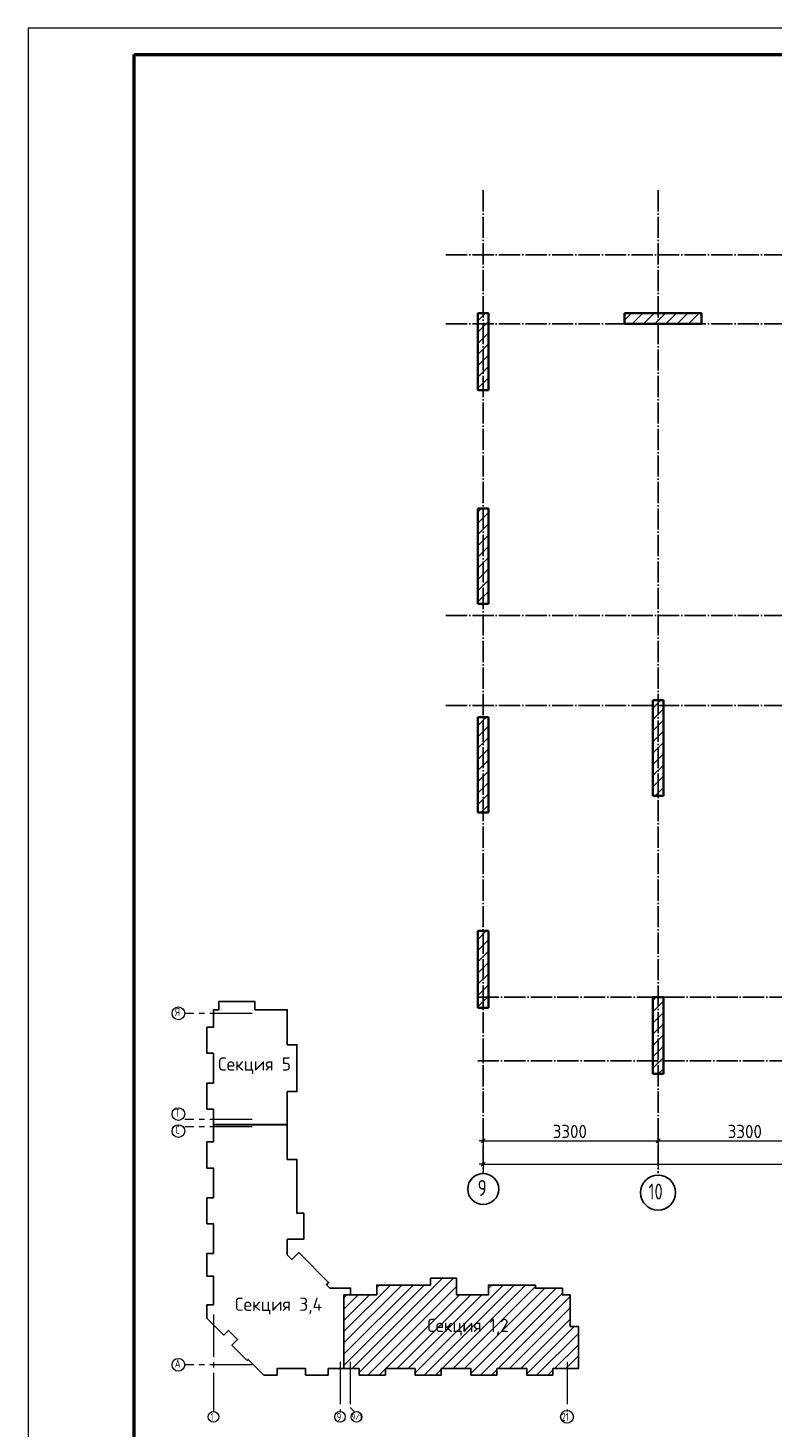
# Model space of a CAD drawing. Header units: millimetres. Extents: x -49773 to 2322955, y -3321 to 58485.
# Tile 5 of 256: x 0 to 14048, y 15591 to 42000. Entities that reach past the tile are written whole.
import ezdxf

# ---------------------------------------------------------------- set-up
doc = ezdxf.new("R2010")
doc.units = ezdxf.units.MM
doc.linetypes.add('______11', pattern=[500, 400, -50, 0, -50])
doc.linetypes.add('______5', pattern=[1100, 800, -100, 100, -100])
for name, color, linetype, lineweight in [('Standard', 7, 'Continuous', 25), ('Размерная линия_ общее', 7, 'Continuous', 13), ('Фундамент_ общее', 7, 'Continuous', 35)]:
    doc.layers.add(name, color=color, linetype=linetype, lineweight=lineweight)
doc.layers.add('Осевая линия_ общее', color=7, linetype='______5', lineweight=13, true_color=0xa0a0a0)
doc.styles.add('ISOCPEUR', font='txt')

msp = doc.modelspace()

# ---------------------------------------------------------------- linework, layer by layer
at = {"color": 7, "linetype": 'Continuous', "lineweight": 35, "transparency": 33554687}
for p, q in [((8480.8, 36618.9), (8480.8, 35168.9)), ((8680.8, 36618.9), (8480.8, 36618.9)), ((8680.8, 35168.9), (8680.8, 36618.9)), ((12700.6, 36618.9), (11250.6, 36618.9)), ((11250.6, 36618.9), (11250.6, 36418.9)), ((12700.6, 36418.9), (12700.6, 36618.9)), ((11250.6, 36418.9), (12700.6, 36418.9)), ((8480.8, 35168.9), (8680.8, 35168.9)), ((8480.8, 32938.9), (8480.8, 31138.9)), ((8680.8, 32938.9), (8480.8, 32938.9)), ((8680.8, 31138.9), (8680.8, 32938.9)), ((8480.8, 31138.9), (8680.8, 31138.9)), ((11780.8, 29318.9), (11780.8, 27518.9)), ((11980.8, 29318.9), (11780.8, 29318.9)), ((11980.8, 27518.9), (11980.8, 29318.9)), ((8480.8, 28998.9), (8480.8, 27198.9)), ((8680.8, 28998.9), (8480.8, 28998.9)), ((8680.8, 27198.9), (8680.8, 28998.9)), ((11780.8, 27518.9), (11980.8, 27518.9)), ((8480.8, 27198.9), (8680.8, 27198.9)), ((8480.8, 24968.9), (8480.8, 23518.9)), ((8680.8, 24968.9), (8480.8, 24968.9)), ((8680.8, 23518.9), (8680.8, 24968.9)), ((8480.8, 23518.9), (8680.8, 23518.9)), ((11780.8, 23718.9), (11780.8, 22268.9)), ((11980.8, 23718.9), (11780.8, 23718.9)), ((11980.8, 22268.9), (11980.8, 23718.9)), ((11780.8, 22268.9), (11980.8, 22268.9))]:
    msp.add_line(p, q, dxfattribs=at)
at = {"color": 253, "linetype": '______5', "lineweight": 18, "true_color": 0xababab, "transparency": 33554687}
for p, q in [((8480.8, 36475.9), (8623.8, 36618.9)), ((11393.6, 36418.9), (11593.7, 36618.9)), ((11817.9, 36418.9), (12017.9, 36618.9)), ((12242.2, 36418.9), (12442.2, 36618.9)), ((12666.4, 36418.9), (12700.6, 36453)), ((8480.8, 36051.6), (8680.8, 36251.6)), ((8480.8, 35627.3), (8680.8, 35827.3)), ((8480.8, 35203.1), (8680.8, 35403.1)), ((8480.8, 32657.5), (8680.8, 32857.5)), ((8480.8, 32233.2), (8680.8, 32433.2)), ((8480.8, 31809), (8680.8, 32009)), ((8480.8, 31384.7), (8680.8, 31584.7)), ((8659.2, 31138.9), (8680.8, 31160.4)), ((11780.8, 29169.3), (11930.4, 29318.9)), ((8480.8, 28839.1), (8640.6, 28998.9)), ((11780.8, 28745), (11980.8, 28945)), ((8480.8, 28414.8), (8680.8, 28614.8)), ((11780.8, 28320.7), (11980.8, 28520.7)), ((8480.8, 27990.6), (8680.8, 28190.6)), ((11780.8, 27896.5), (11980.8, 28096.5)), ((8480.8, 27566.3), (8680.8, 27766.3)), ((11827.5, 27518.9), (11980.8, 27672.2)), ((8537.6, 27198.9), (8680.8, 27342.1)), ((8480.8, 24596.5), (8680.8, 24796.5)), ((8480.8, 24172.2), (8680.8, 24372.2)), ((8480.8, 23747.9), (8680.8, 23947.9)), ((8676, 23518.9), (8680.8, 23523.7)), ((11780.8, 23653.8), (11845.8, 23718.9)), ((11780.8, 23229.6), (11980.8, 23429.6)), ((11780.8, 22805.3), (11980.8, 23005.3)), ((11780.8, 22381), (11980.8, 22581))]:
    msp.add_line(p, q, dxfattribs=at)
at = {"color": 7, "linetype": 'Continuous', "lineweight": 25, "transparency": 33554687}
for p, q in [((8480.8, 35168.9), (8480.8, 36618.9)), ((8480.8, 36618.9), (8680.8, 36618.9)), ((8680.8, 36618.9), (8680.8, 35168.9)), ((11250.6, 36418.9), (11250.6, 36618.9)), ((11250.6, 36618.9), (12700.6, 36618.9)), ((12700.6, 36618.9), (12700.6, 36418.9)), ((12700.6, 36418.9), (11250.6, 36418.9)), ((8680.8, 35168.9), (8480.8, 35168.9)), ((8480.8, 31138.9), (8480.8, 32938.9)), ((8480.8, 32938.9), (8680.8, 32938.9)), ((8680.8, 32938.9), (8680.8, 31138.9)), ((8680.8, 31138.9), (8480.8, 31138.9)), ((11780.8, 27518.9), (11780.8, 29318.9)), ((11780.8, 29318.9), (11980.8, 29318.9)), ((11980.8, 29318.9), (11980.8, 27518.9)), ((8480.8, 27198.9), (8480.8, 28998.9)), ((8480.8, 28998.9), (8680.8, 28998.9)), ((8680.8, 28998.9), (8680.8, 27198.9)), ((11980.8, 27518.9), (11780.8, 27518.9)), ((8680.8, 27198.9), (8480.8, 27198.9)), ((8480.8, 23518.9), (8480.8, 24968.9)), ((8480.8, 24968.9), (8680.8, 24968.9)), ((8680.8, 24968.9), (8680.8, 23518.9)), ((8680.8, 23518.9), (8480.8, 23518.9)), ((11780.8, 22268.9), (11780.8, 23718.9)), ((11780.8, 23718.9), (11980.8, 23718.9)), ((11980.8, 23718.9), (11980.8, 22268.9)), ((11980.8, 22268.9), (11780.8, 22268.9))]:
    msp.add_line(p, q, dxfattribs=at)
at = {"color": 253, "linetype": '______11', "lineweight": 18, "true_color": 0xababab, "transparency": 33554687}
for p, q in [((8480.8, 36263.7), (8680.8, 36463.7)), ((11250.6, 36487.9), (11381.5, 36618.9)), ((11605.8, 36418.9), (11805.8, 36618.9)), ((12030, 36418.9), (12230, 36618.9)), ((12454.3, 36418.9), (12654.3, 36618.9)), ((8480.8, 35839.5), (8680.8, 36039.5)), ((8480.8, 35415.2), (8680.8, 35615.2)), ((8658.7, 35168.9), (8680.8, 35190.9)), ((8480.8, 32869.6), (8550, 32938.9)), ((8480.8, 32445.4), (8680.8, 32645.4)), ((8480.8, 32021.1), (8680.8, 32221.1)), ((8480.8, 31596.8), (8680.8, 31796.8)), ((8480.8, 31172.6), (8680.8, 31372.6)), ((11780.8, 28957.1), (11980.8, 29157.1)), ((8480.8, 28627), (8680.8, 28827)), ((11780.8, 28532.9), (11980.8, 28732.9)), ((8480.8, 28202.7), (8680.8, 28402.7)), ((11780.8, 28108.6), (11980.8, 28308.6)), ((8480.8, 27778.5), (8680.8, 27978.5)), ((11780.8, 27684.3), (11980.8, 27884.3)), ((8480.8, 27354.2), (8680.8, 27554.2)), ((8480.8, 24808.6), (8641, 24968.9)), ((8480.8, 24384.3), (8680.8, 24584.3)), ((8480.8, 23960.1), (8680.8, 24160.1)), ((8480.8, 23535.8), (8680.8, 23735.8)), ((11780.8, 23441.7), (11980.8, 23641.7)), ((11780.8, 23017.4), (11980.8, 23217.4)), ((11780.8, 22593.2), (11980.8, 22793.2)), ((11880.8, 22268.9), (11980.8, 22368.9))]:
    msp.add_line(p, q, dxfattribs=at)
at = {"layer": 'Standard', "color": 7, "linetype": '______5', "lineweight": 13, "transparency": 33554687}
for p, q in [((4226.5, 23412.6), (2956.5, 23412.6)), ((4226.5, 21411.6), (2956.5, 21411.6)), ((4226.5, 21271.6), (2956.5, 21271.6)), ((3497.5, 17731.7), (3497.5, 15901.7)), ((4226.5, 16782.6), (2956.5, 16782.6)), ((5883.5, 16841.7), (5883.5, 15901.7)), ((6073.5, 16841.7), (6073.5, 15979.7)), ((10163.5, 16841.7), (10163.5, 15901.7)), ((6158, 15895.2), (6073.5, 15979.7))]:
    msp.add_line(p, q, dxfattribs=at)
at = {"layer": 'Standard', "color": 7, "linetype": 'Continuous', "lineweight": 13, "transparency": 33554687}
for p, q in [((5957.5, 17408.7), (6835.3, 18286.6)), ((5957.5, 16984.5), (7259.6, 18286.6)), ((5957.5, 17196.6), (7047.5, 18286.6)), ((5957.5, 16772.3), (7471.7, 18286.6)), ((6109.9, 16712.6), (7812.9, 18415.6)), ((6247.5, 16638.1), (8025, 18415.6)), ((6409.1, 16587.6), (8081.5, 18259.9)), ((6576.5, 18239.9), (6623.2, 18286.6)), ((7299.5, 16629.4), (8956.7, 18286.6)), ((7469.8, 16587.6), (9168.8, 18286.6)), ((7591.5, 18406.3), (7600.8, 18415.6)), ((7806.9, 16712.6), (9380.9, 18286.6)), ((8019.1, 16712.6), (9566.5, 18260)), ((8231.2, 16712.6), (9747.2, 18228.6)), ((8351.5, 16620.8), (9959.3, 18228.6)), ((8680.5, 18222.5), (8744.5, 18286.6)), ((5957.5, 17833), (6227.1, 18102.6)), ((5957.5, 18045.1), (6015, 18102.6)), ((5957.5, 17620.9), (6439.2, 18102.6)), ((6746.3, 16712.6), (8136.3, 18102.6)), ((6958.4, 16712.6), (8348.4, 18102.6)), ((7170.5, 16712.6), (8560.6, 18102.6)), ((8530.5, 16587.6), (10078.5, 18135.6)), ((8867.6, 16712.6), (10225.5, 18070.5)), ((9079.7, 16712.6), (10225.5, 17858.4)), ((9291.9, 16712.6), (10225.5, 17646.2)), ((9403.5, 16612.1), (10296, 17504.6)), ((9591.1, 16587.6), (10378.5, 17375)), ((9928.3, 16712.6), (10378.5, 17162.8)), ((10140.4, 16712.6), (10378.5, 16950.7)), ((6621.3, 16587.6), (6739.5, 16705.8)), ((7681.9, 16587.6), (7791.5, 16697.2)), ((8742.6, 16587.6), (8843.5, 16688.5)), ((9803.3, 16587.6), (9895.5, 16679.8)), ((10352.5, 16712.6), (10378.5, 16738.6))]:
    msp.add_line(p, q, dxfattribs=at)
msp.add_lwpolyline([(0, 0), (59400, 0), (59400, 42000), (0, 42000), (0, 0)], close=True, dxfattribs=at)
at = {"layer": 'Standard', "color": 7, "linetype": 'Continuous', "lineweight": 50, "transparency": 33554687}
msp.add_lwpolyline([(2000, 41500), (58900, 41500), (58900, 500), (2000, 500), (2000, 41500)], close=True, dxfattribs=at)
at = {"layer": 'Standard', "color": 7, "linetype": 'Continuous', "lineweight": 13, "transparency": 33554687}
for centre, radius in [((2836.5, 23412.6), 120), ((2836.5, 21511.6), 120), ((2836.5, 21191.7), 120), ((2836.5, 16782.6), 120), ((3497.5, 15801.7), 100), ((5883.5, 15801.7), 100), ((6193.5, 15801.7), 100), ((10163.5, 15801.7), 120)]:
    msp.add_circle(centre, radius, dxfattribs=at)
at = {"layer": 'Осевая линия_ общее', "color": 253, "linetype": '______11', "lineweight": -3, "true_color": 0xa0a0a0, "transparency": 33554687}
for p, q in [((8580.8, 38938.9), (8580.8, 20395.8)), ((11880.8, 38938.9), (11880.8, 20395.8)), ((7880.8, 37718.9), (53354.7, 37718.9)), ((7880.8, 36418.9), (53354.7, 36418.9)), ((7880.8, 30918.9), (53354.7, 30918.9)), ((7880.8, 29218.9), (53354.7, 29218.9)), ((8480.8, 23718.9), (53354.7, 23718.9)), ((8480.8, 22518.9), (53354.7, 22518.9))]:
    msp.add_line(p, q, dxfattribs=at)
at = {"layer": 'Осевая линия_ общее', "color": 7, "linetype": 'Continuous', "lineweight": 25, "transparency": 33554687}
for centre, radius in [((8583.2, 20099.1), 292.4), ((11881.2, 20031.4), 330.4)]:
    msp.add_circle(centre, radius, dxfattribs=at)
at = {"layer": 'Размерная линия_ общее', "color": 7, "linetype": 'Continuous', "lineweight": 13, "transparency": 33554687}
for p, q in [((8580.8, 21009.2), (8580.8, 21134.2)), ((11880.8, 21009.2), (11880.8, 21134.2)), ((8580.8, 21009.2), (8505.8, 21009.2)), ((8543.3, 20971.7), (8618.3, 21046.7)), ((8580.8, 21009.2), (8580.8, 20884.2)), ((8580.8, 21009.2), (8580.8, 20579.1)), ((8580.8, 21009.2), (11880.8, 21009.2)), ((11843.3, 20971.7), (11918.3, 21046.7)), ((11880.8, 21009.2), (11880.8, 20884.2)), ((11880.8, 21009.2), (11880.8, 20468.9)), ((11880.8, 21009.2), (15180.8, 21009.2)), ((8543.3, 20531.6), (8618.3, 20606.6)), ((8580.8, 20569.1), (8580.8, 20694.1)), ((8580.8, 20569.1), (8505.8, 20569.1)), ((8580.8, 20569.1), (8580.8, 20444.1)), ((8580.8, 20569.1), (8580.8, 20468.9)), ((8580.8, 20569.1), (50660.8, 20569.1))]:
    msp.add_line(p, q, dxfattribs=at)
at = {"layer": 'Фундамент_ общее', "color": 7, "linetype": 'Continuous', "lineweight": 25, "transparency": 33554687}
for points in [[(4887.5, 22821.6), (4887.5, 23480.6), (4277.5, 23480.6), (4277.5, 23633.6), (3597.5, 23633.6), (3597.5, 23480.6), (3497.5, 23480.6), (3497.5, 23150.6), (3372.5, 23150.6), (3372.5, 22658.6), (3497.5, 22658.6), (3497.5, 22098.6), (3372.5, 22098.6), (3372.5, 21606.6), (3497.5, 21606.6), (3497.5, 21316.6), (4887.5, 21316.6), (4887.5, 21935.6), (5071.5, 21935.6), (5071.5, 22821.6), (4887.5, 22821.6)], [(3497.5, 21311.6), (4887.5, 21311.6), (4887.5, 20657.6), (5071.5, 20657.6), (5071.5, 19771.6), (5071.5, 19642.6), (5200.5, 19642.6), (5200.5, 19152.6), (4887.5, 19152.6), (4887.5, 18857.8), (4976.9, 18768.4), (5107, 18898.5), (5669.2, 18336.3), (5626.8, 18293.9), (5690.1, 18230.6), (6082.5, 18230.6), (6082.5, 18102.6), (5957.5, 18102.6), (5952.5, 18102.6), (5952.5, 16712.6), (5662.5, 16712.6), (5662.5, 16587.6), (5232.5, 16587.6), (5232.5, 16712.6), (4696.5, 16712.6), (4696.5, 16587.6), (4449.5, 16587.6), (4152.5, 16884.6), (4132.7, 16864.8), (3844.2, 17153.3), (3952.3, 17261.5), (3782.6, 17431.2), (3694.3, 17342.8), (3372.5, 17664.6), (3372.5, 17916.6), (3497.5, 17916.6), (3497.5, 18452.6), (3372.5, 18452.6), (3372.5, 18882.6), (3497.5, 18882.6), (3497.5, 19442.6), (3372.5, 19442.6), (3372.5, 19934.6), (3497.5, 19934.6), (3497.5, 20494.6), (3372.5, 20494.6), (3372.5, 20986.6), (3497.5, 20986.6), (3497.5, 21311.6)], [(6082.5, 18102.6), (6576.5, 18102.6), (6576.5, 18286.6), (7462.5, 18286.6), (7591.5, 18286.6), (7591.5, 18415.6), (8081.5, 18415.6), (8081.5, 18102.6), (8680.5, 18102.6), (8680.5, 18286.6), (9566.5, 18286.6), (9566.5, 18228.6), (10078.5, 18228.6), (10078.5, 18102.6), (10225.5, 18102.6), (10225.5, 17504.6), (10378.5, 17504.6), (10378.5, 16712.6), (10225.5, 16712.6), (9895.5, 16712.6), (9895.5, 16587.6), (9403.5, 16587.6), (9403.5, 16712.6), (8843.5, 16712.6), (8843.5, 16587.6), (8351.5, 16587.6), (8351.5, 16712.6), (7791.5, 16712.6), (7791.5, 16587.6), (7299.5, 16587.6), (7299.5, 16712.6), (6739.5, 16712.6), (6739.5, 16587.6), (6247.5, 16587.6), (6247.5, 16712.6), (5957.5, 16712.6), (5957.5, 18102.6)]]:
    msp.add_lwpolyline(points, dxfattribs=at)

# ---------------------------------------------------------------- texts
at = {"layer": 'Standard', "color": 7, "linetype": 'Continuous', "lineweight": 13, "transparency": 33554687, "attachment_point": 7, "style": 'ISOCPEUR'}
for s, insert, char_height, width in [('\\W0.80;Я', (2775, 23361.5), 150, 179.919), ('\\W0.80;Т', (2775, 21460.5), 150, 179.919), ('\\W0.78;С', (2782.6, 21140.6), 150, 163.189), ('\\W0.82;А', (2767.5, 16731.5), 150, 196.316), ('\\W0.56;1', (3448.4, 15724.9), 150, 116.667), ('\\W0.78;9', (5819.4, 15724.9), 150, 163.199), ('\\W0.83;9/1', (6101.1, 15750.3), 100, 231.159), ('\\W0.75;21', (10061.9, 15724.9), 150, 236.144)]:
    msp.add_mtext(s, dxfattribs=dict(at, insert=insert, char_height=char_height, width=width))
at = {"layer": 'Standard', "color": 7, "linetype": 'Continuous', "lineweight": 25, "transparency": 33554687, "char_height": 250, "attachment_point": 7, "style": 'ISOCPEUR'}
for s, insert, width in [('\\W0.96;Секция 5', (3585.4, 22265.2), 1519.735), ('\\W0.97;Секция 3,4', (3901.6, 17732.9), 1807.784), ('\\W0.94;Секция 1,2', (7529.6, 17333.4), 1729.179)]:
    msp.add_mtext(s, dxfattribs=dict(at, insert=insert, width=width))
at = {"layer": 'Осевая линия_ общее', "color": 7, "linetype": 'Continuous', "lineweight": 25, "transparency": 33554687, "char_height": 300, "attachment_point": 7, "style": 'ISOCPEUR'}
for s, insert, width in [('\\W0.78;9', (8478.2, 19968.6), 326.407), ('\\W0.75;10', (11701.2, 19900.9), 472.281)]:
    msp.add_mtext(s, dxfattribs=dict(at, insert=insert, width=width))
at = {"layer": 'Размерная линия_ общее', "color": 7, "linetype": 'Continuous', "lineweight": 25, "transparency": 33554687, "char_height": 250, "width": 816.012, "attachment_point": 7, "style": 'ISOCPEUR'}
for insert in [(9893.3, 21059.2), (13193.3, 21059.2)]:
    msp.add_mtext('\\W0.93;3300', dxfattribs=dict(at, insert=insert))

doc.saveas('drawing.dxf')
